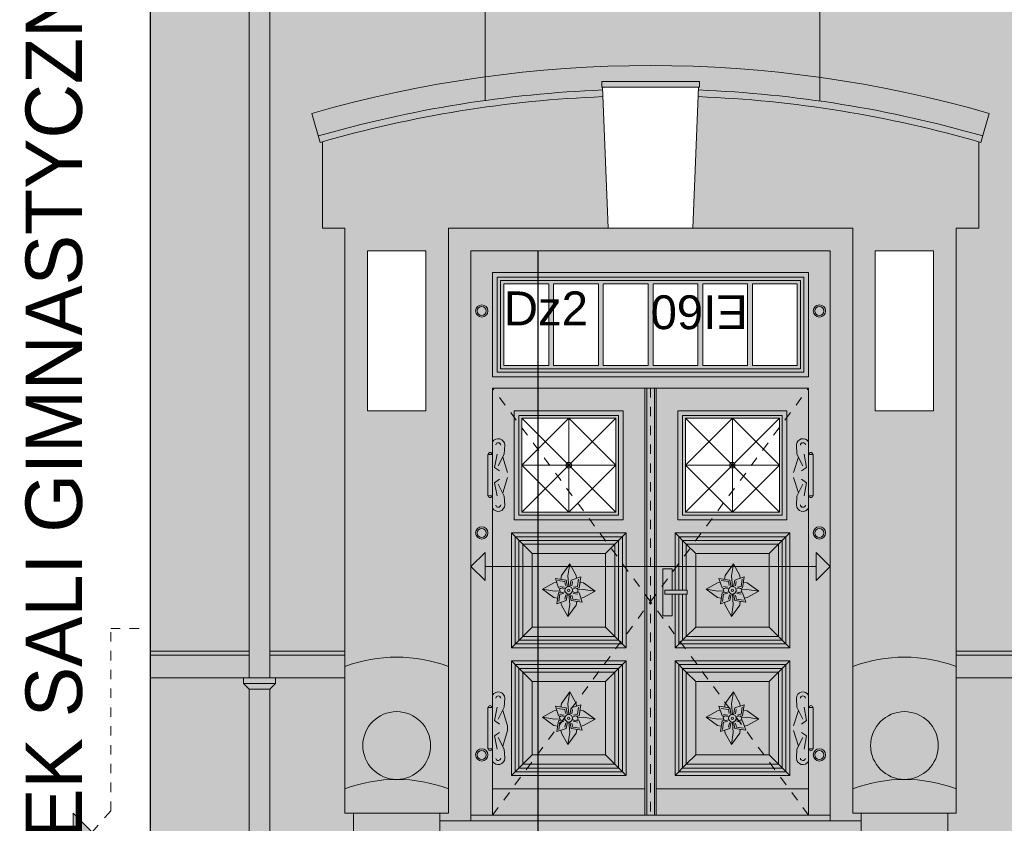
# Model space of a CAD drawing. Extents: x -396299 to -11759, y -15022 to 18278.
# Tile 12 of 205: x -336253 to -331018, y -2895 to 1377. Entities that reach past the tile are written whole.
import ezdxf

# ---------------------------------------------------------------- set-up
doc = ezdxf.new("R2010")
doc.units = 0
doc.header["$MEASUREMENT"] = 0
doc.linetypes.add('Hidden Line', pattern=[100, 50, -50])
for name, color, linetype, lineweight, true_color in [('Arch okna_Nr_Pióra__114', 7, 'Continuous', 13, 0xf1d696), ('Arch okna_Nr_Pióra__14', 7, 'Continuous', 18, 0xbd8b17), ('Arch okna_Nr_Pióra__82', 7, 'Continuous', 20, 0xaaaaaa), ('Arch opisy_Nr_Pióra__3', 7, 'Continuous', 20, 0xff6600)]:
    doc.layers.add(name, color=color, linetype=linetype, lineweight=lineweight, true_color=true_color)
for name, color, linetype, lineweight in [('Arch okna_Nr_Pióra__32', 34, 'Continuous', 15), ('Arch opisy okien_Nr_Pióra__21', 7, 'Continuous', 13), ('Arch opisy_Nr_Pióra__1', 7, 'Continuous', 25), ('INWENT ODWODNIENIE_Nr_Pióra__21', 7, 'Continuous', 13), ('INWENT. DRZWI_Nr_Pióra__21', 7, 'Continuous', 13), ('INWENT.ŚCIANY_Nr_Pióra__1', 7, 'Continuous', 25), ('INWENT.ŚCIANY_Nr_Pióra__21', 7, 'Continuous', 13), ('Istniejące schody_Nr_Pióra__21', 7, 'Continuous', 13)]:
    doc.layers.add(name, color=color, linetype=linetype, lineweight=lineweight)
doc.layers.add('Arch opisy', color=7, linetype='Continuous')
doc.styles.add('GENERATED_STYLE_4', font='txt')
doc.styles.add('GENERATED_STYLE_8', font='arial.ttf')
doc.dimstyles.new('GENERATED_STYLE__12', dxfattribs={"dimtxt": 0.18, "dimasz": 114, "dimexe": 0.18, "dimexo": 0.0625, "dimgap": 0.09, "dimtad": 0, "dimtih": 1, "dimtoh": 1, "dimdec": 4, "dimzin": 0, "dimdsep": 46, "dimcen": 0.09, "dimadec": 0, "dimazin": 0, "dimtfac": 1, "dimtdec": 4, "dimtmove": 0, "dimatfit": 3, "dimldrblk": 'ARROWHEAD_10', "dimfxl": 0, "dimtolj": 1, "dimtzin": 0, "dimarcsym": 0})

# ---------------------------------------------------------------- blocks, each defined once
blk = doc.blocks.new('Linia_142', base_point=(-335868.4, -2941.8))
at = {"layer": 'Arch opisy_Nr_Pióra__3', "linetype": 'Continuous'}
blk.add_hatch(color=256, dxfattribs=at).paths.add_polyline_path([(-335868.4, -2941.8), (-335968.4, -3041.8), (-335968.4, -2841.8)], flags=0)
for p, q in [((-335868.4, -2941.8), (-335968.4, -2841.8)), ((-335968.4, -3041.8), (-335968.4, -2841.8)), ((-335868.4, -2941.8), (-335968.4, -3041.8))]:
    blk.add_line(p, q, dxfattribs=at)
at = {"layer": 'Arch opisy_Nr_Pióra__3', "linetype": 'Hidden Line'}
blk.add_line((-335968.4, -2941.8), (-336844.4, -2941.8), dxfattribs=at)
blk = doc.blocks.new('Linia_198', base_point=(-331943.7, -1529.9))
at = {"layer": 'Arch opisy_Nr_Pióra__3', "linetype": 'Continuous'}
for points in [[(-333853.7, -1529.9), (-333778.7, -1454.9), (-333778.7, -1604.9)], [(-331943.7, -1529.9), (-332018.7, -1604.9), (-332018.7, -1454.9)]]:
    blk.add_hatch(color=256, dxfattribs=at).paths.add_polyline_path(points, flags=0)
for p, q in [((-333853.7, -1529.9), (-333778.7, -1454.9)), ((-333778.7, -1454.9), (-333778.7, -1604.9)), ((-331943.7, -1529.9), (-332018.7, -1454.9)), ((-332018.7, -1604.9), (-332018.7, -1454.9)), ((-333853.7, -1529.9), (-333778.7, -1604.9)), ((-332018.7, -1529.9), (-333778.7, -1529.9)), ((-331943.7, -1529.9), (-332018.7, -1604.9))]:
    blk.add_line(p, q, dxfattribs=at)
blk = doc.blocks.new('ARROWHEAD_10')
at = {"color": 0, "linetype": 'Continuous', "lineweight": 0}
blk.add_line((0, 0), (-1, 0), dxfattribs=at)
blk.add_solid([(-0.525, 0.525), (0, 0), (-0.525, -0.525)], dxfattribs=at)

msp = doc.modelspace()

# ---------------------------------------------------------------- hatches: boundary and pattern name
at = {"layer": 'Arch okna_Nr_Pióra__114', "linetype": 'Continuous', "lineweight": 0, "true_color": 0x786b4b}
for points in [[(-335358.7, 7393.2), (-335358.7, 6793.2), (-335358.7, 6543.2), (-335438.6, 6543.2), (-335438.6, 6343.2), (-335358.7, 6343.2), (-335358.7, 6213.2), (-335438.6, 6213.2), (-335438.6, 6093.2), (-335558.7, 6093.2), (-335558.7, -1980), (-335033.7, -1980), (-335033.7, 7393.2)], [(-334923.7, -1980), (-334523.7, -1980), (-334523.7, 268.2), (-334643.7, 268.2), (-334643.7, 727.8, 0.000455), (-334654.8, 724.6), (-334699.1, 878.3, -0.036229), (-333778.7, 1072.8), (-333778.7, 7393.2), (-334923.7, 7393.2)], [(-331998.7, 7393.2), (-331998.7, 1070, -0.035451), (-331098.3, 878.3), (-331142.7, 724.6, 0.000455), (-331153.7, 727.8), (-331153.7, 268.2), (-331273.7, 268.2), (-331273.7, -1980), (-330068.7, -1980), (-330068.7, 7393.2)], [(-331998.7, 1633.2), (-333778.7, 1633.2), (-333778.7, 1072.8, -0.068786), (-331998.7, 1070)], [(-331823.7, 268.2), (-333973.7, 268.2), (-333973.7, -2061.8), (-333973.7, -2711.8), (-333973.7, -2841.8), (-334018.7, -2841.8), (-334018.7, -2881.8), (-333853.7, -2881.8), (-333853.7, 148.2), (-331943.7, 148.2), (-331943.7, -2881.8), (-331778.7, -2881.8), (-331778.7, -2841.8), (-331823.7, -2841.8), (-331823.7, -2711.8), (-331823.7, -2061.8)], [(-335558.7, -2121.8), (-335558.7, -3701.8), (-335033.7, -3701.8), (-335033.7, -2181.8), (-335063.7, -2151.8), (-335063.7, -2121.8)], [(-334923.7, -3701.8), (-334523.7, -3701.8), (-334523.7, -3561.8), (-334478.7, -3561.8), (-334478.7, -2841.8), (-334523.7, -2841.8), (-334523.7, -2711.8), (-334523.7, -2121.8), (-334893.7, -2121.8), (-334893.7, -2151.8), (-334923.7, -2181.8)], [(-331273.7, -2841.8), (-331318.7, -2841.8), (-331318.7, -3561.8), (-331273.7, -3561.8), (-331273.7, -3701.8), (-329698.7, -3701.8), (-329698.7, -3431.8), (-328698.7, -3431.8), (-328698.7, -3701.8), (-323408.7, -3701.8), (-323408.7, -3431.8), (-322408.7, -3431.8), (-322408.7, -3701.8), (-321293.7, -3701.8), (-321293.7, -2181.8), (-321323.7, -2151.8), (-321323.7, -2121.8), (-331273.7, -2121.8), (-331273.7, -2711.8)], [(-334478.7, -2841.8), (-334478.7, -3561.8), (-334018.7, -3561.8), (-334018.7, -2841.8)], [(-331778.7, -3561.8), (-331318.7, -3561.8), (-331318.7, -2841.8), (-331778.7, -2841.8)]]:
    msp.add_hatch(color=47, dxfattribs=at).paths.add_polyline_path(points, flags=0)
h = msp.add_hatch(color=47, dxfattribs=at)
h.paths.add_polyline_path([(-333973.7, 268.2), (-333123.7, 268.2), (-333151.7, 967.6, 0.059804), (-334643.7, 727.8), (-334643.7, 268.2), (-334523.7, 268.2), (-334523.7, -2061.8, -0.181818), (-333973.7, -2061.8)], flags=0)
h.paths.add_polyline_path([(-334093.7, 148.2), (-334403.7, 148.2), (-334403.7, -701.8), (-334093.7, -701.8)], flags=0)
h = msp.add_hatch(color=47, dxfattribs=at)
h.paths.add_polyline_path([(-331823.7, 268.2), (-331823.7, -2061.8, -0.181818), (-331273.7, -2061.8), (-331273.7, 268.2), (-331153.7, 268.2), (-331153.7, 727.8, 0.059804), (-332645.8, 967.6), (-332673.7, 268.2)], flags=0)
h.paths.add_polyline_path([(-331703.7, 148.2), (-331703.7, -701.8), (-331393.7, -701.8), (-331393.7, 148.2)], flags=0)
at = {"layer": 'Arch okna_Nr_Pióra__114', "linetype": 'Continuous', "lineweight": 0, "true_color": 0x3c3525}
for points in [[(-331273.7, -2001.8), (-321293.7, -2001.8), (-321293.7, -1980), (-321848.7, -1980), (-321848.7, -1860), (-323628.7, -1860), (-323628.7, -1980), (-325068.7, -1980), (-325068.7, -1860), (-326848.7, -1860), (-326848.7, -1980), (-328288.7, -1980), (-328288.7, -1860), (-330068.7, -1860), (-330068.7, -1980), (-331273.7, -1980)], [(-335033.7, -2001.8), (-335033.7, -1980), (-335558.7, -1980), (-335558.7, -2001.8)], [(-334923.7, -1980), (-334923.7, -2001.8), (-334523.7, -2001.8), (-334523.7, -1980)], [(-335033.7, -2001.8), (-335558.7, -2001.8), (-335558.7, -2121.8), (-335033.7, -2121.8)], [(-334923.7, -2121.8), (-334523.7, -2121.8), (-334523.7, -2061.8), (-334523.7, -2001.8), (-334923.7, -2001.8)], [(-321293.7, -2001.8), (-331273.7, -2001.8), (-331273.7, -2061.8), (-331273.7, -2121.8), (-321293.7, -2121.8)], [(-331273.7, -2711.8, 0.181818), (-331823.7, -2711.8), (-331823.7, -2841.8), (-331273.7, -2841.8)]]:
    msp.add_hatch(color=39, dxfattribs=at).paths.add_polyline_path(points, flags=0)
at = {"layer": 'Arch okna_Nr_Pióra__14', "linetype": 'Continuous', "lineweight": 0, "true_color": 0x8d6811}
h = msp.add_hatch(color=44, dxfattribs=at)
h.paths.add_polyline_path([(-333853.7, 148.2), (-331943.7, 148.2), (-331943.7, -2881.8), (-333853.7, -2881.8)], flags=0)
h.paths.add_polyline_path([(-333678.7, -26.8), (-333678.7, -461.8), (-333440.4, -461.8), (-333440.4, -26.8)], flags=0)
h.paths.add_polyline_path([(-333414.4, -26.8), (-333414.4, -461.8), (-333176.1, -461.8), (-333176.1, -26.8)], flags=0)
h.paths.add_polyline_path([(-333150.1, -26.8), (-333150.1, -461.8), (-332911.7, -461.8), (-332911.7, -26.8)], flags=0)
h.paths.add_polyline_path([(-332885.7, -26.8), (-332885.7, -461.8), (-332647.4, -461.8), (-332647.4, -26.8)], flags=0)
h.paths.add_polyline_path([(-332621.4, -26.8), (-332621.4, -461.8), (-332383.1, -461.8), (-332383.1, -26.8)], flags=0)
h.paths.add_polyline_path([(-332357.1, -26.8), (-332357.1, -461.8), (-332118.7, -461.8), (-332118.7, -26.8)], flags=0)
h.paths.add_polyline_path([(-333583.7, -1241.8), (-333083.7, -1241.8), (-333083.7, -741.8), (-333583.7, -741.8)], flags=0)
h.paths.add_polyline_path([(-332713.7, -1241.8), (-332213.7, -1241.8), (-332213.7, -741.8), (-332713.7, -741.8)], flags=0)
at = {"layer": 'Arch okna_Nr_Pióra__32', "linetype": 'Continuous', "lineweight": 0, "true_color": 0x603000}
for points in [[(-335063.7, -2151.8), (-335033.7, -2181.8), (-335033.7, -3991.8), (-334923.7, -3991.8), (-334923.7, -2181.8), (-334893.7, -2151.8), (-334893.7, -2121.8), (-334923.7, -2121.8), (-334923.7, 10793.4), (-335033.7, 10793.4), (-335033.7, -2121.8), (-335063.7, -2121.8)], [(-333778.7, 947.2, -0.024646), (-333153.1, 1003.1), (-333153.7, 1018.2), (-333158.7, 1018.2), (-333158.7, 1048.2), (-332638.7, 1048.2), (-332638.7, 1018.2), (-332643.8, 1018.2), (-332644.4, 1003.1, -0.025439), (-331998.7, 944.3), (-331998.7, 1070, 0.068786), (-333778.7, 1072.8)], [(-333778.7, 1072.8, 0.036229), (-334699.1, 878.3), (-334664.7, 758.7, -0.035561), (-333778.7, 947.2)], [(-333158.7, 1018.2), (-332638.7, 1018.2), (-332638.7, 1048.2), (-333158.7, 1048.2)], [(-331098.3, 878.3, 0.035451), (-331998.7, 1070), (-331998.7, 944.3, -0.034768), (-331132.8, 758.7)], [(-333778.7, 947.2, 0.035561), (-334664.7, 758.7), (-334654.8, 724.6, -0.06026), (-333151.7, 967.6), (-333153.1, 1003.1, 0.024646)], [(-332645.8, 967.6, -0.059804), (-331153.7, 727.8, -0.000455), (-331142.7, 724.6), (-331132.8, 758.7, 0.034768), (-331998.7, 944.3, 0.025439), (-332644.4, 1003.1)]]:
    msp.add_hatch(color=48, dxfattribs=at).paths.add_polyline_path(points, flags=0)
at = {"layer": 'Arch okna_Nr_Pióra__82', "linetype": 'Continuous', "lineweight": 0, "true_color": 0x555555}
for points in [[(-334248.7, -2661.8, -0.09017), (-333973.7, -2711.8), (-333973.7, -2061.8, 0.181818), (-334523.7, -2061.8), (-334523.7, -2711.8, -0.09017)], [(-331823.7, -2841.8), (-331273.7, -2841.8), (-331273.7, -2711.8), (-331273.7, -2061.8, 0.181818), (-331823.7, -2061.8), (-331823.7, -2711.8)], [(-334523.7, -2841.8), (-333973.7, -2841.8), (-333973.7, -2711.8, 0.09017), (-334248.7, -2661.8, 0.09017), (-334523.7, -2711.8)], [(-333973.7, -3991.8), (-331823.7, -3991.8), (-331823.7, -3561.8), (-331778.7, -3561.8), (-331778.7, -2881.8), (-334018.7, -2881.8), (-334018.7, -3561.8), (-333973.7, -3561.8)]]:
    msp.add_hatch(color=251, dxfattribs=at).paths.add_polyline_path(points, flags=0)

# ---------------------------------------------------------------- linework, layer by layer
at = {"layer": 'Arch opisy_Nr_Pióra__3', "linetype": 'Hidden Line'}
for p, q in [((-335768.4, -1860), (-335588.7, -1860)), ((-335768.4, -2829.1), (-335768.4, -1860)), ((-335868.4, -2941.8), (-335768.4, -2829.1))]:
    msp.add_line(p, q, dxfattribs=at)
at = {"layer": 'INWENT ODWODNIENIE_Nr_Pióra__21', "linetype": 'Continuous'}
for p, q in [((-335033.7, 10793.4), (-335033.7, -2121.8)), ((-334923.7, 10793.4), (-334923.7, -2121.8)), ((-335063.7, -2151.8), (-335063.7, -2121.8)), ((-334893.7, -2121.8), (-335063.7, -2121.8)), ((-334893.7, -2151.8), (-334893.7, -2121.8)), ((-334893.7, -2151.8), (-335063.7, -2151.8)), ((-335063.7, -2151.8), (-335033.7, -2181.8)), ((-334923.7, -2181.8), (-335033.7, -2181.8)), ((-335033.7, -2181.8), (-335033.7, -3991.8)), ((-334893.7, -2151.8), (-334923.7, -2181.8)), ((-334923.7, -2181.8), (-334923.7, -3991.8))]:
    msp.add_line(p, q, dxfattribs=at)
msp.add_arc((-331548.7, -2793.1), 781.2, 69.3903, 110.6097, dxfattribs=at)
at = {"layer": 'INWENT. DRZWI_Nr_Pióra__21', "linetype": 'Continuous'}
for p, q in [((-332058.7, 33.2), (-333738.7, 33.2)), ((-333738.7, -521.8), (-333738.7, 33.2)), ((-333738.7, -496.8), (-333738.7, 8.2)), ((-333713.7, -496.8), (-333713.7, 8.2)), ((-332083.7, 8.2), (-333713.7, 8.2)), ((-332083.7, -496.8), (-332083.7, 8.2)), ((-332058.7, -521.8), (-332058.7, 33.2)), ((-333696.2, -479.3), (-333696.2, -9.3)), ((-332101.2, -9.3), (-333696.2, -9.3)), ((-333678.7, -461.8), (-333678.7, -26.8)), ((-333440.4, -26.8), (-333678.7, -26.8)), ((-333440.4, -461.8), (-333440.4, -26.8)), ((-333414.4, -461.8), (-333414.4, -26.8)), ((-333176.1, -26.8), (-333414.4, -26.8)), ((-333176.1, -461.8), (-333176.1, -26.8)), ((-333150.1, -461.8), (-333150.1, -26.8)), ((-332911.7, -26.8), (-333150.1, -26.8)), ((-332911.7, -461.8), (-332911.7, -26.8)), ((-332885.7, -461.8), (-332885.7, -26.8)), ((-332647.4, -26.8), (-332885.7, -26.8)), ((-332647.4, -461.8), (-332647.4, -26.8)), ((-332621.4, -461.8), (-332621.4, -26.8)), ((-332383.1, -26.8), (-332621.4, -26.8)), ((-332383.1, -461.8), (-332383.1, -26.8)), ((-332118.7, -26.8), (-332357.1, -26.8)), ((-332357.1, -461.8), (-332357.1, -26.8)), ((-332118.7, -461.8), (-332118.7, -26.8)), ((-332101.2, -479.3), (-332101.2, -9.3)), ((-333440.4, -461.8), (-333678.7, -461.8)), ((-333176.1, -461.8), (-333414.4, -461.8)), ((-332911.7, -461.8), (-333150.1, -461.8)), ((-332647.4, -461.8), (-332885.7, -461.8)), ((-332383.1, -461.8), (-332621.4, -461.8)), ((-332118.7, -461.8), (-332357.1, -461.8)), ((-332058.7, -521.8), (-333738.7, -521.8)), ((-332083.7, -496.8), (-333713.7, -496.8)), ((-332101.2, -479.3), (-333696.2, -479.3)), ((-332058.7, -581.8), (-333738.7, -581.8)), ((-333738.7, -2851.8), (-333738.7, -581.8)), ((-332928.7, -2851.8), (-332928.7, -581.8)), ((-332918.7, -2851.8), (-332918.7, -581.8)), ((-332878.7, -2851.8), (-332878.7, -581.8)), ((-332868.7, -2851.8), (-332868.7, -581.8)), ((-332058.7, -2851.8), (-332058.7, -581.8)), ((-333623.7, -701.8), (-333043.7, -701.8)), ((-333623.7, -701.8), (-333623.7, -1281.8)), ((-333598.7, -726.8), (-333598.7, -1256.8)), ((-333598.7, -726.8), (-333068.7, -726.8)), ((-333068.7, -726.8), (-333068.7, -1256.8)), ((-333043.7, -701.8), (-333043.7, -1281.8)), ((-332173.7, -701.8), (-332753.7, -701.8)), ((-332753.7, -701.8), (-332753.7, -1281.8)), ((-332728.7, -726.8), (-332728.7, -1256.8)), ((-332198.7, -726.8), (-332728.7, -726.8)), ((-332198.7, -726.8), (-332198.7, -1256.8)), ((-332173.7, -701.8), (-332173.7, -1281.8)), ((-333583.7, -741.8), (-333583.7, -1241.8)), ((-333583.7, -741.8), (-333083.7, -741.8)), ((-333083.7, -1241.8), (-333583.7, -741.8)), ((-333083.7, -741.8), (-333583.7, -1241.8)), ((-333333.7, -741.8), (-333583.7, -991.8)), ((-333333.7, -741.8), (-333333.7, -1241.8)), ((-333083.7, -991.8), (-333333.7, -741.8)), ((-333083.7, -741.8), (-333083.7, -1241.8)), ((-332213.7, -741.8), (-332713.7, -741.8)), ((-332713.7, -741.8), (-332713.7, -1241.8)), ((-332713.7, -1241.8), (-332213.7, -741.8)), ((-332713.7, -741.8), (-332213.7, -1241.8)), ((-332713.7, -991.8), (-332463.7, -741.8)), ((-332463.7, -741.8), (-332463.7, -1241.8)), ((-332463.7, -741.8), (-332213.7, -991.8)), ((-332213.7, -741.8), (-332213.7, -1241.8)), ((-333673.8, -883.9), (-333676.4, -932.3)), ((-332123.6, -883.9), (-332121, -932.3)), ((-333763.7, -1153.9), (-333763.7, -933.9)), ((-333763.7, -933.9), (-333738.7, -933.9)), ((-333738.7, -933.9), (-333738.7, -1153.9)), ((-333715.1, -933), (-333727.9, -1003)), ((-333676.4, -932.3), (-333708.6, -995.4)), ((-332121, -932.3), (-332088.8, -995.4)), ((-332082.4, -933), (-332069.5, -1003)), ((-332033.7, -933.9), (-332058.7, -933.9)), ((-332058.7, -933.9), (-332058.7, -1153.9)), ((-332033.7, -1153.9), (-332033.7, -933.9)), ((-333685, -949.2), (-333658.7, -1031.3)), ((-333083.7, -991.8), (-333583.7, -991.8)), ((-333583.7, -991.8), (-333333.7, -1241.8)), ((-333333.7, -1241.8), (-333083.7, -991.8)), ((-332713.7, -991.8), (-332213.7, -991.8)), ((-332463.7, -1241.8), (-332713.7, -991.8)), ((-332213.7, -991.8), (-332463.7, -1241.8)), ((-332112.4, -949.2), (-332138.8, -1031.3)), ((-333727.9, -1003), (-333701.1, -1021.7)), ((-332069.5, -1003), (-332096.4, -1021.7)), ((-333727.9, -1084.8), (-333701.1, -1066.2)), ((-333715.1, -1154.8), (-333727.9, -1084.8)), ((-333676.4, -1155.5), (-333708.6, -1092.5)), ((-333685, -1138.7), (-333658.7, -1056.6)), ((-332112.4, -1138.7), (-332138.8, -1056.6)), ((-332121, -1155.5), (-332088.8, -1092.5)), ((-332069.5, -1084.8), (-332096.4, -1066.2)), ((-332082.4, -1154.8), (-332069.5, -1084.8)), ((-333738.7, -1153.9), (-333763.7, -1153.9)), ((-333673.8, -1204), (-333676.4, -1155.5)), ((-332123.6, -1204), (-332121, -1155.5)), ((-332058.7, -1153.9), (-332033.7, -1153.9)), ((-333583.7, -1241.8), (-333083.7, -1241.8)), ((-332213.7, -1241.8), (-332713.7, -1241.8)), ((-333623.7, -1281.8), (-333043.7, -1281.8)), ((-333598.7, -1256.8), (-333068.7, -1256.8)), ((-332173.7, -1281.8), (-332753.7, -1281.8)), ((-332198.7, -1256.8), (-332728.7, -1256.8)), ((-333028.7, -1351.8), (-333638.7, -1351.8)), ((-333638.7, -1351.8), (-333638.7, -1961.8)), ((-333638.7, -1351.8), (-333578.7, -1411.8)), ((-333028.7, -1351.8), (-333088.7, -1411.8)), ((-333028.7, -1351.8), (-333028.7, -1961.8)), ((-332158.7, -1351.8), (-332768.7, -1351.8)), ((-332768.7, -1351.8), (-332768.7, -1656.8)), ((-332768.7, -1351.8), (-332708.7, -1411.8)), ((-332158.7, -1351.8), (-332218.7, -1411.8)), ((-332158.7, -1351.8), (-332158.7, -1961.8)), ((-333618.7, -1371.8), (-333618.7, -1941.8)), ((-333048.7, -1371.8), (-333618.7, -1371.8)), ((-333068.7, -1391.8), (-333598.7, -1391.8)), ((-333598.7, -1391.8), (-333598.7, -1921.8)), ((-333088.7, -1411.8), (-333578.7, -1411.8)), ((-333578.7, -1411.8), (-333578.7, -1901.8)), ((-333578.7, -1411.8), (-333528.7, -1461.8)), ((-333088.7, -1411.8), (-333138.7, -1461.8)), ((-333088.7, -1411.8), (-333088.7, -1901.8)), ((-333068.7, -1391.8), (-333068.7, -1921.8)), ((-333048.7, -1371.8), (-333048.7, -1941.8)), ((-332748.7, -1371.8), (-332748.7, -1656.8)), ((-332178.7, -1371.8), (-332748.7, -1371.8)), ((-332198.7, -1391.8), (-332728.7, -1391.8)), ((-332728.7, -1391.8), (-332728.7, -1656.8)), ((-332218.7, -1411.8), (-332708.7, -1411.8)), ((-332708.7, -1411.8), (-332708.7, -1656.8)), ((-332708.7, -1411.8), (-332658.7, -1461.8)), ((-332218.7, -1411.8), (-332268.7, -1461.8)), ((-332218.7, -1411.8), (-332218.7, -1901.8)), ((-332198.7, -1391.8), (-332198.7, -1921.8)), ((-332178.7, -1371.8), (-332178.7, -1941.8)), ((-333528.7, -1461.8), (-333528.7, -1851.8)), ((-333138.7, -1461.8), (-333528.7, -1461.8)), ((-333138.7, -1461.8), (-333138.7, -1851.8)), ((-332658.7, -1461.8), (-332658.7, -1851.8)), ((-332268.7, -1461.8), (-332658.7, -1461.8)), ((-332268.7, -1461.8), (-332268.7, -1851.8)), ((-333328.4, -1516.8), (-333372.7, -1578.1)), ((-333338.8, -1580.4), (-333328.4, -1516.8)), ((-333328.4, -1516.8), (-333294.8, -1578.1)), ((-332458.4, -1516.8), (-332502.7, -1578.1)), ((-332468.8, -1580.4), (-332458.4, -1516.8)), ((-332458.4, -1516.8), (-332424.8, -1578.1)), ((-332783.7, -1541.8), (-332833.7, -1541.8)), ((-332833.7, -1541.8), (-332833.7, -1791.8)), ((-332783.7, -1656.8), (-332783.7, -1541.8)), ((-333473.7, -1651.5), (-333412.5, -1617.8)), ((-333412.5, -1617.8), (-333397.6, -1615.5)), ((-333388.3, -1643.8), (-333404.9, -1593.3)), ((-333346.8, -1602.2), (-333404.9, -1593.3)), ((-333355, -1610.2), (-333393.5, -1604.3)), ((-333372.7, -1578.1), (-333375.9, -1597.8)), ((-333350.9, -1631.3), (-333355, -1610.2)), ((-333339.9, -1637.8), (-333346.8, -1602.2)), ((-333333.7, -1636.8), (-333338.8, -1580.4)), ((-333327.6, -1637.8), (-333320.7, -1602.2)), ((-333320.7, -1602.2), (-333270.3, -1585.6)), ((-333317.7, -1632.9), (-333313.2, -1609.6)), ((-333294.8, -1578.1), (-333292.4, -1592.9)), ((-333287.1, -1635.6), (-333281.2, -1597.1)), ((-333279.2, -1643.8), (-333270.3, -1585.6)), ((-333255, -1617.8), (-333274.7, -1614.7)), ((-333193.7, -1662.1), (-333255, -1617.8)), ((-332603.7, -1651.5), (-332542.5, -1617.8)), ((-332542.5, -1617.8), (-332527.6, -1615.5)), ((-332518.3, -1643.8), (-332534.9, -1593.3)), ((-332476.8, -1602.2), (-332534.9, -1593.3)), ((-332485, -1610.2), (-332523.5, -1604.3)), ((-332502.7, -1578.1), (-332505.9, -1597.8)), ((-332480.9, -1631.3), (-332485, -1610.2)), ((-332469.9, -1637.8), (-332476.8, -1602.2)), ((-332463.7, -1636.8), (-332468.8, -1580.4)), ((-332457.6, -1637.8), (-332450.7, -1602.2)), ((-332450.7, -1602.2), (-332400.3, -1585.6)), ((-332447.7, -1632.9), (-332443.2, -1609.6)), ((-332424.8, -1578.1), (-332422.4, -1592.9)), ((-332417.1, -1635.6), (-332411.2, -1597.1)), ((-332409.2, -1643.8), (-332400.3, -1585.6)), ((-332385, -1617.8), (-332404.7, -1614.7)), ((-332323.7, -1662.1), (-332385, -1617.8)), ((-333473.7, -1651.5), (-333412.5, -1695.8)), ((-333410.2, -1661.8), (-333473.7, -1651.5)), ((-333381, -1659.2), (-333410.2, -1661.8)), ((-333388.3, -1669.8), (-333397.2, -1728)), ((-333374.8, -1646.4), (-333388.3, -1643.8)), ((-333374.8, -1667.2), (-333388.3, -1669.8)), ((-333368.9, -1643.8), (-333383.2, -1650.1)), ((-333379.7, -1665.1), (-333383.2, -1650.1)), ((-333357.6, -1640.8), (-333381, -1636.2)), ((-333359.2, -1674), (-333380.4, -1678.1)), ((-333368.9, -1669.9), (-333379.7, -1665.1)), ((-333352.8, -1650.7), (-333368.9, -1643.8)), ((-333352.8, -1662.9), (-333368.9, -1669.9)), ((-333314.7, -1650.7), (-333298.6, -1643.8)), ((-333314.7, -1662.9), (-333298.6, -1669.9)), ((-333309.8, -1672.9), (-333286.5, -1677.4)), ((-333308.2, -1639.7), (-333287.1, -1635.6)), ((-333298.6, -1643.8), (-333287.8, -1648.5)), ((-333298.6, -1669.9), (-333284.3, -1663.5)), ((-333292.6, -1646.4), (-333279.2, -1643.8)), ((-333292.6, -1667.2), (-333279.2, -1669.8)), ((-333287.8, -1648.5), (-333284.3, -1663.5)), ((-333286.4, -1654.4), (-333257.3, -1651.8)), ((-333279.2, -1669.8), (-333262.5, -1720.3)), ((-333257.3, -1651.8), (-333193.7, -1662.1)), ((-333193.7, -1662.1), (-333255, -1695.8)), ((-332823.7, -1656.8), (-332703.7, -1656.8)), ((-332823.7, -1676.8), (-332823.7, -1656.8)), ((-332703.7, -1656.8), (-332703.7, -1676.8)), ((-332603.7, -1651.5), (-332542.5, -1695.8)), ((-332540.2, -1661.8), (-332603.7, -1651.5)), ((-332511, -1659.2), (-332540.2, -1661.8)), ((-332518.3, -1669.8), (-332527.2, -1728)), ((-332504.8, -1646.4), (-332518.3, -1643.8)), ((-332504.8, -1667.2), (-332518.3, -1669.8)), ((-332498.9, -1643.8), (-332513.2, -1650.1)), ((-332509.7, -1665.1), (-332513.2, -1650.1)), ((-332487.6, -1640.8), (-332511, -1636.2)), ((-332489.2, -1674), (-332510.4, -1678.1)), ((-332498.9, -1669.9), (-332509.7, -1665.1)), ((-332482.8, -1650.7), (-332498.9, -1643.8)), ((-332482.8, -1662.9), (-332498.9, -1669.9)), ((-332444.7, -1650.7), (-332428.6, -1643.8)), ((-332444.7, -1662.9), (-332428.6, -1669.9)), ((-332439.8, -1672.9), (-332416.5, -1677.4)), ((-332438.2, -1639.7), (-332417.1, -1635.6)), ((-332428.6, -1643.8), (-332417.8, -1648.5)), ((-332428.6, -1669.9), (-332414.3, -1663.5)), ((-332422.6, -1646.4), (-332409.2, -1643.8)), ((-332422.6, -1667.2), (-332409.2, -1669.8)), ((-332417.8, -1648.5), (-332414.3, -1663.5)), ((-332416.4, -1654.4), (-332387.3, -1651.8)), ((-332409.2, -1669.8), (-332392.5, -1720.3)), ((-332387.3, -1651.8), (-332323.7, -1662.1)), ((-332323.7, -1662.1), (-332385, -1695.8)), ((-333412.5, -1695.8), (-333392.8, -1699)), ((-333346.8, -1711.4), (-333397.2, -1728)), ((-333380.4, -1678.1), (-333386.3, -1716.6)), ((-333372.7, -1735.6), (-333375.1, -1720.7)), ((-333349.8, -1680.7), (-333354.3, -1704)), ((-333339.9, -1675.9), (-333346.8, -1711.4)), ((-333333.7, -1676.8), (-333328.7, -1733.2)), ((-333327.6, -1675.9), (-333320.7, -1711.4)), ((-333320.7, -1711.4), (-333262.5, -1720.3)), ((-333316.6, -1682.3), (-333312.5, -1703.5)), ((-333312.5, -1703.5), (-333274, -1709.4)), ((-333294.8, -1735.6), (-333291.6, -1715.8)), ((-333255, -1695.8), (-333269.8, -1698.2)), ((-332703.7, -1676.8), (-332823.7, -1676.8)), ((-332783.7, -1791.8), (-332783.7, -1676.8)), ((-332768.7, -1676.8), (-332768.7, -1961.8)), ((-332748.7, -1676.8), (-332748.7, -1941.8)), ((-332728.7, -1676.8), (-332728.7, -1921.8)), ((-332708.7, -1676.8), (-332708.7, -1901.8)), ((-332542.5, -1695.8), (-332522.8, -1699)), ((-332476.8, -1711.4), (-332527.2, -1728)), ((-332510.4, -1678.1), (-332516.3, -1716.6)), ((-332502.7, -1735.6), (-332505.1, -1720.7)), ((-332479.8, -1680.7), (-332484.3, -1704)), ((-332469.9, -1675.9), (-332476.8, -1711.4)), ((-332463.7, -1676.8), (-332458.7, -1733.2)), ((-332457.6, -1675.9), (-332450.7, -1711.4)), ((-332450.7, -1711.4), (-332392.5, -1720.3)), ((-332446.6, -1682.3), (-332442.5, -1703.5)), ((-332442.5, -1703.5), (-332404, -1709.4)), ((-332424.8, -1735.6), (-332421.6, -1715.8)), ((-332385, -1695.8), (-332399.8, -1698.2)), ((-333339, -1796.8), (-333372.7, -1735.6)), ((-333328.7, -1733.2), (-333339, -1796.8)), ((-333339, -1796.8), (-333294.8, -1735.6)), ((-332469, -1796.8), (-332502.7, -1735.6)), ((-332458.7, -1733.2), (-332469, -1796.8)), ((-332469, -1796.8), (-332424.8, -1735.6)), ((-332833.7, -1791.8), (-332783.7, -1791.8)), ((-333578.7, -1901.8), (-333528.7, -1851.8)), ((-333138.7, -1851.8), (-333528.7, -1851.8)), ((-333088.7, -1901.8), (-333138.7, -1851.8)), ((-332708.7, -1901.8), (-332658.7, -1851.8)), ((-332268.7, -1851.8), (-332658.7, -1851.8)), ((-332218.7, -1901.8), (-332268.7, -1851.8)), ((-333638.7, -1961.8), (-333578.7, -1901.8)), ((-333068.7, -1921.8), (-333598.7, -1921.8)), ((-333088.7, -1901.8), (-333578.7, -1901.8)), ((-333028.7, -1961.8), (-333088.7, -1901.8)), ((-332768.7, -1961.8), (-332708.7, -1901.8)), ((-332198.7, -1921.8), (-332728.7, -1921.8)), ((-332218.7, -1901.8), (-332708.7, -1901.8)), ((-332158.7, -1961.8), (-332218.7, -1901.8)), ((-333028.7, -1961.8), (-333638.7, -1961.8)), ((-333048.7, -1941.8), (-333618.7, -1941.8)), ((-332158.7, -1961.8), (-332768.7, -1961.8)), ((-332178.7, -1941.8), (-332748.7, -1941.8)), ((-333028.7, -2031.8), (-333638.7, -2031.8)), ((-333638.7, -2031.8), (-333638.7, -2641.8)), ((-333638.7, -2031.8), (-333578.7, -2091.8)), ((-333028.7, -2031.8), (-333088.7, -2091.8)), ((-333028.7, -2031.8), (-333028.7, -2641.8)), ((-332158.7, -2031.8), (-332768.7, -2031.8)), ((-332768.7, -2031.8), (-332768.7, -2641.8)), ((-332768.7, -2031.8), (-332708.7, -2091.8)), ((-332158.7, -2031.8), (-332218.7, -2091.8)), ((-332158.7, -2031.8), (-332158.7, -2641.8)), ((-333618.7, -2051.8), (-333618.7, -2621.8)), ((-333048.7, -2051.8), (-333618.7, -2051.8)), ((-333068.7, -2071.8), (-333598.7, -2071.8)), ((-333598.7, -2071.8), (-333598.7, -2601.8)), ((-333088.7, -2091.8), (-333578.7, -2091.8)), ((-333578.7, -2091.8), (-333578.7, -2581.8)), ((-333578.7, -2091.8), (-333528.7, -2141.8)), ((-333088.7, -2091.8), (-333138.7, -2141.8)), ((-333088.7, -2091.8), (-333088.7, -2581.8)), ((-333068.7, -2071.8), (-333068.7, -2601.8)), ((-333048.7, -2051.8), (-333048.7, -2621.8)), ((-332748.7, -2051.8), (-332748.7, -2621.8)), ((-332178.7, -2051.8), (-332748.7, -2051.8)), ((-332198.7, -2071.8), (-332728.7, -2071.8)), ((-332728.7, -2071.8), (-332728.7, -2601.8)), ((-332218.7, -2091.8), (-332708.7, -2091.8)), ((-332708.7, -2091.8), (-332708.7, -2581.8)), ((-332708.7, -2091.8), (-332658.7, -2141.8)), ((-332218.7, -2091.8), (-332268.7, -2141.8)), ((-332218.7, -2091.8), (-332218.7, -2581.8)), ((-332198.7, -2071.8), (-332198.7, -2601.8)), ((-332178.7, -2051.8), (-332178.7, -2621.8)), ((-333528.7, -2141.8), (-333528.7, -2531.8)), ((-333138.7, -2141.8), (-333528.7, -2141.8)), ((-333138.7, -2141.8), (-333138.7, -2531.8)), ((-332658.7, -2141.8), (-332658.7, -2531.8)), ((-332268.7, -2141.8), (-332658.7, -2141.8)), ((-332268.7, -2141.8), (-332268.7, -2531.8)), ((-333328.4, -2196.8), (-333372.7, -2258.1)), ((-333338.8, -2260.4), (-333328.4, -2196.8)), ((-333328.4, -2196.8), (-333294.8, -2258.1)), ((-332458.4, -2196.8), (-332502.7, -2258.1)), ((-332468.8, -2260.4), (-332458.4, -2196.8)), ((-332458.4, -2196.8), (-332424.8, -2258.1)), ((-333673.8, -2229.7), (-333676.4, -2278.1)), ((-332123.6, -2229.7), (-332121, -2278.1)), ((-333738.7, -2279.7), (-333763.7, -2279.7)), ((-333763.7, -2279.7), (-333763.7, -2499.7)), ((-333738.7, -2499.7), (-333738.7, -2279.7)), ((-333715.1, -2278.8), (-333727.9, -2348.8)), ((-333676.4, -2278.1), (-333708.6, -2341.1)), ((-333685, -2295), (-333658.7, -2377)), ((-333473.7, -2331.5), (-333412.5, -2297.8)), ((-333412.5, -2297.8), (-333397.6, -2295.5)), ((-333388.3, -2323.8), (-333404.9, -2273.3)), ((-333346.8, -2282.2), (-333404.9, -2273.3)), ((-333355, -2290.2), (-333393.5, -2284.3)), ((-333372.7, -2258.1), (-333375.9, -2277.8)), ((-333350.9, -2311.3), (-333355, -2290.2)), ((-333339.9, -2317.8), (-333346.8, -2282.2)), ((-333333.7, -2316.8), (-333338.8, -2260.4)), ((-333327.6, -2317.8), (-333320.7, -2282.2)), ((-333320.7, -2282.2), (-333270.3, -2265.6)), ((-333317.7, -2312.9), (-333313.2, -2289.6)), ((-333294.8, -2258.1), (-333292.4, -2272.9)), ((-333287.1, -2315.6), (-333281.2, -2277.1)), ((-333279.2, -2323.8), (-333270.3, -2265.6)), ((-333255, -2297.8), (-333274.7, -2294.7)), ((-333193.7, -2342.1), (-333255, -2297.8)), ((-332603.7, -2331.5), (-332542.5, -2297.8)), ((-332542.5, -2297.8), (-332527.6, -2295.5)), ((-332518.3, -2323.8), (-332534.9, -2273.3)), ((-332476.8, -2282.2), (-332534.9, -2273.3)), ((-332485, -2290.2), (-332523.5, -2284.3)), ((-332502.7, -2258.1), (-332505.9, -2277.8)), ((-332480.9, -2311.3), (-332485, -2290.2)), ((-332469.9, -2317.8), (-332476.8, -2282.2)), ((-332463.7, -2316.8), (-332468.8, -2260.4)), ((-332457.6, -2317.8), (-332450.7, -2282.2)), ((-332450.7, -2282.2), (-332400.3, -2265.6)), ((-332447.7, -2312.9), (-332443.2, -2289.6)), ((-332424.8, -2258.1), (-332422.4, -2272.9)), ((-332417.1, -2315.6), (-332411.2, -2277.1)), ((-332409.2, -2323.8), (-332400.3, -2265.6)), ((-332385, -2297.8), (-332404.7, -2294.7)), ((-332323.7, -2342.1), (-332385, -2297.8)), ((-332112.4, -2295), (-332138.8, -2377)), ((-332121, -2278.1), (-332088.8, -2341.1)), ((-332082.4, -2278.8), (-332069.5, -2348.8)), ((-332058.7, -2279.7), (-332033.7, -2279.7)), ((-332058.7, -2499.7), (-332058.7, -2279.7)), ((-332033.7, -2279.7), (-332033.7, -2499.7)), ((-333727.9, -2348.8), (-333701.1, -2367.5)), ((-333473.7, -2331.5), (-333412.5, -2375.8)), ((-333410.2, -2341.8), (-333473.7, -2331.5)), ((-333381, -2339.2), (-333410.2, -2341.8)), ((-333388.3, -2349.8), (-333397.2, -2408)), ((-333374.8, -2326.4), (-333388.3, -2323.8)), ((-333374.8, -2347.2), (-333388.3, -2349.8)), ((-333368.9, -2323.8), (-333383.2, -2330.1)), ((-333379.7, -2345.1), (-333383.2, -2330.1)), ((-333357.6, -2320.8), (-333381, -2316.2)), ((-333359.2, -2354), (-333380.4, -2358.1)), ((-333368.9, -2349.9), (-333379.7, -2345.1)), ((-333352.8, -2330.7), (-333368.9, -2323.8)), ((-333352.8, -2342.9), (-333368.9, -2349.9)), ((-333314.7, -2330.7), (-333298.6, -2323.8)), ((-333314.7, -2342.9), (-333298.6, -2349.9)), ((-333309.8, -2352.9), (-333286.5, -2357.4)), ((-333308.2, -2319.7), (-333287.1, -2315.6)), ((-333298.6, -2323.8), (-333287.8, -2328.5)), ((-333298.6, -2349.9), (-333284.3, -2343.5)), ((-333292.6, -2326.4), (-333279.2, -2323.8)), ((-333292.6, -2347.2), (-333279.2, -2349.8)), ((-333287.8, -2328.5), (-333284.3, -2343.5)), ((-333286.4, -2334.4), (-333257.3, -2331.8)), ((-333279.2, -2349.8), (-333262.5, -2400.3)), ((-333257.3, -2331.8), (-333193.7, -2342.1)), ((-333193.7, -2342.1), (-333255, -2375.8)), ((-332603.7, -2331.5), (-332542.5, -2375.8)), ((-332540.2, -2341.8), (-332603.7, -2331.5)), ((-332511, -2339.2), (-332540.2, -2341.8)), ((-332518.3, -2349.8), (-332527.2, -2408)), ((-332504.8, -2326.4), (-332518.3, -2323.8)), ((-332504.8, -2347.2), (-332518.3, -2349.8)), ((-332498.9, -2323.8), (-332513.2, -2330.1)), ((-332509.7, -2345.1), (-332513.2, -2330.1)), ((-332487.6, -2320.8), (-332511, -2316.2)), ((-332489.2, -2354), (-332510.4, -2358.1)), ((-332498.9, -2349.9), (-332509.7, -2345.1)), ((-332482.8, -2330.7), (-332498.9, -2323.8)), ((-332482.8, -2342.9), (-332498.9, -2349.9)), ((-332444.7, -2330.7), (-332428.6, -2323.8)), ((-332444.7, -2342.9), (-332428.6, -2349.9)), ((-332439.8, -2352.9), (-332416.5, -2357.4)), ((-332438.2, -2319.7), (-332417.1, -2315.6)), ((-332428.6, -2323.8), (-332417.8, -2328.5)), ((-332428.6, -2349.9), (-332414.3, -2343.5)), ((-332422.6, -2326.4), (-332409.2, -2323.8)), ((-332422.6, -2347.2), (-332409.2, -2349.8)), ((-332417.8, -2328.5), (-332414.3, -2343.5)), ((-332416.4, -2334.4), (-332387.3, -2331.8)), ((-332409.2, -2349.8), (-332392.5, -2400.3)), ((-332387.3, -2331.8), (-332323.7, -2342.1)), ((-332323.7, -2342.1), (-332385, -2375.8)), ((-332069.5, -2348.8), (-332096.4, -2367.5)), ((-333685, -2484.5), (-333658.7, -2402.4)), ((-333658.7, -2402.4), (-333658.7, -2377)), ((-333412.5, -2375.8), (-333392.8, -2379)), ((-333346.8, -2391.4), (-333397.2, -2408)), ((-333380.4, -2358.1), (-333386.3, -2396.6)), ((-333372.7, -2415.6), (-333375.1, -2400.7)), ((-333349.8, -2360.7), (-333354.3, -2384)), ((-333339.9, -2355.9), (-333346.8, -2391.4)), ((-333333.7, -2356.8), (-333328.7, -2413.2)), ((-333327.6, -2355.9), (-333320.7, -2391.4)), ((-333320.7, -2391.4), (-333262.5, -2400.3)), ((-333316.6, -2362.3), (-333312.5, -2383.5)), ((-333312.5, -2383.5), (-333274, -2389.4)), ((-333294.8, -2415.6), (-333291.6, -2395.8)), ((-333255, -2375.8), (-333269.8, -2378.2)), ((-332542.5, -2375.8), (-332522.8, -2379)), ((-332476.8, -2391.4), (-332527.2, -2408)), ((-332510.4, -2358.1), (-332516.3, -2396.6)), ((-332502.7, -2415.6), (-332505.1, -2400.7)), ((-332479.8, -2360.7), (-332484.3, -2384)), ((-332469.9, -2355.9), (-332476.8, -2391.4)), ((-332463.7, -2356.8), (-332458.7, -2413.2)), ((-332457.6, -2355.9), (-332450.7, -2391.4)), ((-332450.7, -2391.4), (-332392.5, -2400.3)), ((-332446.6, -2362.3), (-332442.5, -2383.5)), ((-332442.5, -2383.5), (-332404, -2389.4)), ((-332424.8, -2415.6), (-332421.6, -2395.8)), ((-332385, -2375.8), (-332399.8, -2378.2)), ((-332112.4, -2484.5), (-332138.8, -2402.4)), ((-333727.9, -2430.6), (-333701.1, -2411.9)), ((-333715.1, -2500.6), (-333727.9, -2430.6)), ((-333676.4, -2501.3), (-333708.6, -2438.3)), ((-333339, -2476.8), (-333372.7, -2415.6)), ((-333328.7, -2413.2), (-333339, -2476.8)), ((-333339, -2476.8), (-333294.8, -2415.6)), ((-332469, -2476.8), (-332502.7, -2415.6)), ((-332458.7, -2413.2), (-332469, -2476.8)), ((-332469, -2476.8), (-332424.8, -2415.6)), ((-332121, -2501.3), (-332088.8, -2438.3)), ((-332069.5, -2430.6), (-332096.4, -2411.9)), ((-332082.4, -2500.6), (-332069.5, -2430.6)), ((-333763.7, -2499.7), (-333738.7, -2499.7)), ((-333673.8, -2549.8), (-333676.4, -2501.3)), ((-332123.6, -2549.8), (-332121, -2501.3)), ((-332033.7, -2499.7), (-332058.7, -2499.7)), ((-333578.7, -2581.8), (-333528.7, -2531.8)), ((-333138.7, -2531.8), (-333528.7, -2531.8)), ((-333088.7, -2581.8), (-333138.7, -2531.8)), ((-332708.7, -2581.8), (-332658.7, -2531.8)), ((-332268.7, -2531.8), (-332658.7, -2531.8)), ((-332218.7, -2581.8), (-332268.7, -2531.8)), ((-333638.7, -2641.8), (-333578.7, -2581.8)), ((-333068.7, -2601.8), (-333598.7, -2601.8)), ((-333088.7, -2581.8), (-333578.7, -2581.8)), ((-333028.7, -2641.8), (-333088.7, -2581.8)), ((-332768.7, -2641.8), (-332708.7, -2581.8)), ((-332198.7, -2601.8), (-332728.7, -2601.8)), ((-332218.7, -2581.8), (-332708.7, -2581.8)), ((-332158.7, -2641.8), (-332218.7, -2581.8)), ((-333028.7, -2641.8), (-333638.7, -2641.8)), ((-333048.7, -2621.8), (-333618.7, -2621.8)), ((-332158.7, -2641.8), (-332768.7, -2641.8)), ((-332178.7, -2621.8), (-332748.7, -2621.8)), ((-332928.7, -2711.8), (-333738.7, -2711.8)), ((-332058.7, -2711.8), (-332868.7, -2711.8))]:
    msp.add_line(p, q, dxfattribs=at)
at = {"layer": 'INWENT. DRZWI_Nr_Pióra__21', "linetype": 'Hidden Line'}
for p, q in [((-332898.7, -1716.8), (-333738.7, -581.8)), ((-332898.7, -581.8), (-332898.7, -2851.8)), ((-332898.7, -1716.8), (-332058.7, -581.8)), ((-333738.7, -2851.8), (-332898.7, -1716.8)), ((-332058.7, -2851.8), (-332898.7, -1716.8))]:
    msp.add_line(p, q, dxfattribs=at)
at = {"layer": 'INWENT. DRZWI_Nr_Pióra__21', "linetype": 'Continuous'}
for centre, radius in [((-333796.2, -171.8), 32.5), ((-333796.2, -171.8), 24), ((-332001.2, -171.8), 32.5), ((-332001.2, -171.8), 24), ((-333333.7, -991.8), 15), ((-332463.7, -991.8), 15), ((-333796.2, -1351.8), 32.5), ((-333796.2, -1351.8), 24), ((-332001.2, -1351.8), 32.5), ((-332001.2, -1351.8), 24), ((-333333.7, -1656.8), 20), ((-333333.7, -1656.8), 6), ((-332463.7, -1656.8), 20), ((-332463.7, -1656.8), 6), ((-333333.7, -2336.8), 20), ((-333333.7, -2336.8), 6), ((-332463.7, -2336.8), 20), ((-332463.7, -2336.8), 6), ((-333796.2, -2531.8), 32.5), ((-333796.2, -2531.8), 24), ((-332001.2, -2531.8), 32.5), ((-332001.2, -2531.8), 24)]:
    msp.add_circle(centre, radius, dxfattribs=at)
for centre, radius, start, end in [((-333708.8, -885.8), 35, 3.1367, 148.8719), ((-333708.8, -885.8), 13.4, 3.8596, 170.2889), ((-332088.7, -885.8), 35, 31.1281, 176.8633), ((-332088.7, -885.8), 13.4, 9.7111, 176.1404), ((-333751.2, -933.9), 10, 0, 180), ((-332046.2, -933.9), 10, 0, 180), ((-333751.2, -1153.9), 10, 180, 0), ((-333708.8, -1202.1), 35, 211.1281, 356.8633), ((-333708.8, -1202.1), 13.4, 189.7111, 356.1404), ((-332088.7, -1202.1), 35, 183.1367, 328.8719), ((-332088.7, -1202.1), 13.4, 183.8596, 350.2889), ((-332046.2, -1153.9), 10, 180, 0), ((-333708.8, -2231.6), 35, 3.1367, 148.8719), ((-332088.7, -2231.6), 35, 31.1281, 176.8633), ((-333708.8, -2231.6), 13.4, 3.8596, 170.2889), ((-332088.7, -2231.6), 13.4, 9.7111, 176.1404), ((-333751.2, -2279.7), 10, 0, 180), ((-332046.2, -2279.7), 10, 0, 180), ((-333751.2, -2499.7), 10, 180, 0), ((-332046.2, -2499.7), 10, 180, 0), ((-333708.8, -2547.9), 35, 211.1281, 356.8633), ((-333708.8, -2547.9), 13.4, 189.7111, 356.1404), ((-332088.7, -2547.9), 35, 183.1367, 328.8719), ((-332088.7, -2547.9), 13.4, 183.8596, 350.2889)]:
    msp.add_arc(centre, radius, start, end, dxfattribs=at)
at = {"layer": 'INWENT.ŚCIANY_Nr_Pióra__1', "linetype": 'Continuous'}
msp.add_line((-335558.7, 6093.2), (-335558.7, -3991.8), dxfattribs=at)
at = {"layer": 'INWENT.ŚCIANY_Nr_Pióra__21', "linetype": 'Continuous'}
for p, q in [((-333778.7, 947.2), (-333778.7, 7393.2)), ((-331998.7, 944.3), (-331998.7, 7393.2)), ((-333158.7, 1048.2), (-332638.7, 1048.2)), ((-333158.7, 1018.2), (-333158.7, 1048.2)), ((-332638.7, 1048.2), (-332638.7, 1018.2)), ((-332638.7, 1018.2), (-333158.7, 1018.2)), ((-333123.7, 268.2), (-333153.7, 1018.2)), ((-332673.7, 268.2), (-332643.8, 1018.2)), ((-334699.1, 878.3), (-334654.8, 724.6)), ((-331098.3, 878.3), (-331142.7, 724.6)), ((-334643.7, 268.2), (-334643.7, 727.8)), ((-331153.7, 268.2), (-331153.7, 727.8)), ((-334523.7, 268.2), (-334643.7, 268.2)), ((-334523.7, -2061.8), (-334523.7, 268.2)), ((-333973.7, -2061.8), (-333973.7, 268.2)), ((-331823.7, 268.2), (-333973.7, 268.2)), ((-331823.7, -2061.8), (-331823.7, 268.2)), ((-331273.7, -2061.8), (-331273.7, 268.2)), ((-331273.7, 268.2), (-331153.7, 268.2)), ((-334403.7, -701.8), (-334403.7, 148.2)), ((-334403.7, 148.2), (-334093.7, 148.2)), ((-334093.7, -701.8), (-334093.7, 148.2)), ((-331943.7, 148.2), (-333853.7, 148.2)), ((-333853.7, -2881.8), (-333853.7, 148.2)), ((-331943.7, -2881.8), (-331943.7, 148.2)), ((-331703.7, -701.8), (-331703.7, 148.2)), ((-331393.7, 148.2), (-331703.7, 148.2)), ((-331393.7, -701.8), (-331393.7, 148.2)), ((-334403.7, -701.8), (-334093.7, -701.8)), ((-331393.7, -701.8), (-331703.7, -701.8)), ((-335033.7, -1980), (-335558.7, -1980)), ((-334523.7, -1980), (-334923.7, -1980)), ((-330068.7, -1980), (-331273.7, -1980)), ((-335558.7, -2001.8), (-335033.7, -2001.8)), ((-334923.7, -2001.8), (-334523.7, -2001.8)), ((-331273.7, -2001.8), (-321293.7, -2001.8)), ((-335033.7, -2121.8), (-335558.7, -2121.8)), ((-334523.7, -2121.8), (-334923.7, -2121.8)), ((-321293.7, -2121.8), (-331273.7, -2121.8))]:
    msp.add_line(p, q, dxfattribs=at)
for radius, start, end in [(6500, 73.91971, 106.08029), (6375.5, 92.28634, 106.08029), (6375.5, 73.91971, 87.71366), (6340, 92.28634, 106.08029), (6340, 73.91971, 87.71366)]:
    msp.add_arc((-332898.7, -5367.3), radius, start, end, dxfattribs=at)
at = {"layer": 'Istniejące schody_Nr_Pióra__21', "linetype": 'Continuous'}
for p, q in [((-334523.7, -2061.8), (-334523.7, -2711.8)), ((-333973.7, -2061.8), (-333973.7, -2711.8)), ((-331823.7, -2061.8), (-331823.7, -2711.8)), ((-331273.7, -2061.8), (-331273.7, -2711.8)), ((-334523.7, -2711.8), (-334523.7, -2841.8)), ((-333973.7, -2711.8), (-333973.7, -2841.8)), ((-331823.7, -2711.8), (-331823.7, -2841.8)), ((-331273.7, -2711.8), (-331273.7, -2841.8)), ((-333973.7, -2841.8), (-334523.7, -2841.8)), ((-334478.7, -2841.8), (-334478.7, -3561.8)), ((-334018.7, -2841.8), (-334018.7, -3561.8)), ((-331943.7, -2851.8), (-333853.7, -2851.8)), ((-331823.7, -2841.8), (-331273.7, -2841.8)), ((-331778.7, -2841.8), (-331778.7, -3561.8)), ((-331318.7, -2841.8), (-331318.7, -3561.8)), ((-331778.7, -2881.8), (-334018.7, -2881.8))]:
    msp.add_line(p, q, dxfattribs=at)
for centre in [(-334248.7, -2481.8), (-331548.7, -2481.8)]:
    msp.add_circle(centre, 180, dxfattribs=at)
for centre in [(-334248.7, -2793.1), (-334248.7, -3443.1), (-331548.7, -3443.1)]:
    msp.add_arc(centre, 781.2, 69.3903, 110.6097, dxfattribs=at)

# ---------------------------------------------------------------- block references
at = {"layer": 'Arch opisy', "color": 30, "linetype": 'Continuous', "lineweight": 20, "true_color": 0xff6600}
msp.add_blockref('Linia_198', (-331943.7, -1529.9), dxfattribs=at)
at = {"layer": 'Arch opisy', "color": 30, "linetype": 'Hidden Line', "lineweight": 20, "true_color": 0xff6600}
msp.add_blockref('Linia_142', (-335868.4, -2941.8), dxfattribs=at)

# ---------------------------------------------------------------- texts
at = {"layer": 'Arch opisy okien_Nr_Pióra__21', "linetype": 'Continuous', "insert": (-333678.7, -68), "char_height": 180, "attachment_point": 1, "style": 'GENERATED_STYLE_8'}
msp.add_mtext('{Dz2}', dxfattribs=at)
at = {"layer": 'Arch opisy okien_Nr_Pióra__21', "linetype": 'Continuous', "insert": (-332898.5, -268.5), "char_height": 180, "attachment_point": 3, "rotation": 180, "style": 'GENERATED_STYLE_8'}
msp.add_mtext('{EI60}', dxfattribs=at)
at = {"layer": 'Arch opisy_Nr_Pióra__1', "linetype": 'Continuous', "insert": (-336222, -4382.3), "char_height": 300, "attachment_point": 1, "rotation": 90, "style": 'GENERATED_STYLE_4'}
msp.add_mtext('{BUDYNEK SALI GIMNASTYCZNEJ}', dxfattribs=at)

# ---------------------------------------------------------------- leaders
at = {"layer": 'Arch opisy_Nr_Pióra__3', "linetype": 'Continuous', "annotation_type": 0, "has_hookline": 1, "hookline_direction": 1, "text_width": 2220}
msp.add_leader([(-333497.9, 148.2), (-333497.9, -6045.7), (-332821.2, -6045.7)], dimstyle='GENERATED_STYLE__12', dxfattribs=at)

doc.saveas('drawing.dxf')
